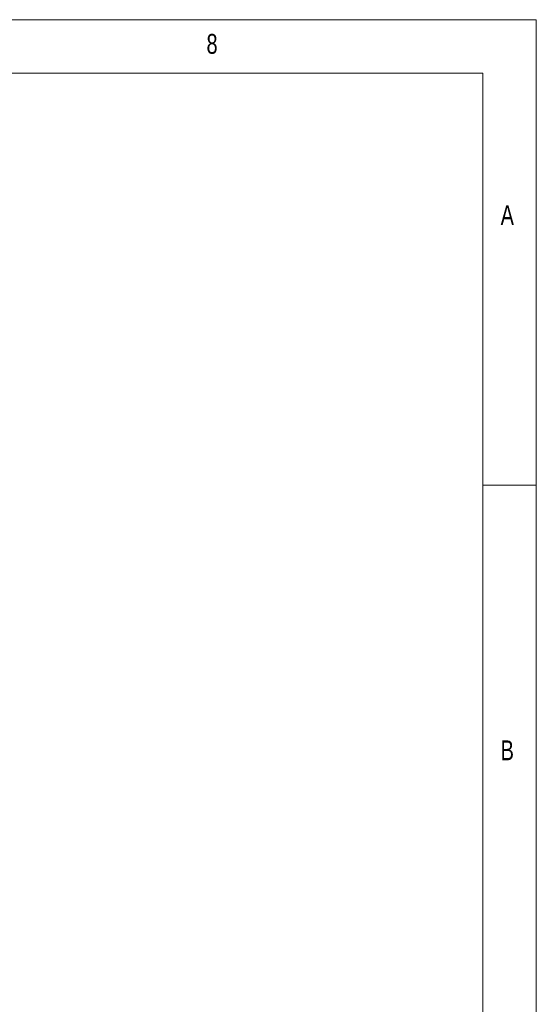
# Paper-space layout 'Sheet7' of a CAD drawing. Header units: millimetres. Extents: x 5 to 415, y 5 to 292.
# Tile 9 of 9: x 367 to 415, y 200 to 292. Entities that reach past the tile are written whole.
import ezdxf

# ---------------------------------------------------------------- set-up
doc = ezdxf.new("R2010")
doc.units = ezdxf.units.MM
doc.styles.add('SLDTEXTSTYLE0', font='TXT', dxfattribs={"width": 0.605})
doc.styles.add('SLDTEXTSTYLE1', font='TXT', dxfattribs={"width": 0.75})

psp = doc.layouts.new('Sheet7')

# ---------------------------------------------------------------- linework, layer by layer
at = {"color": 7, "linetype": 'Continuous', "lineweight": 0}
for p, q in [((415, 292), (5, 292)), ((415, 5), (415, 292)), ((410, 287), (10, 287)), ((410, 287), (410, 75)), ((415, 248.5), (410, 248.5))]:
    psp.add_line(p, q, dxfattribs=at)

# ---------------------------------------------------------------- texts
at = {"color": 7, "linetype": 'Continuous', "lineweight": 0, "attachment_point": 1}
for s, insert, char_height, style in [('8', (384.167, 290.668), 1.852, 'SLDTEXTSTYLE1'), ('DIMENSIONS IN MM', (341.234, 285.356), 3.175, 'SLDTEXTSTYLE0'), ('A', (411.667, 274.668), 1.852, 'SLDTEXTSTYLE1'), ('B', (411.667, 224.668), 1.852, 'SLDTEXTSTYLE1')]:
    psp.add_mtext(s, dxfattribs=dict(at, insert=insert, char_height=char_height, style=style))

doc.saveas('drawing.dxf')
